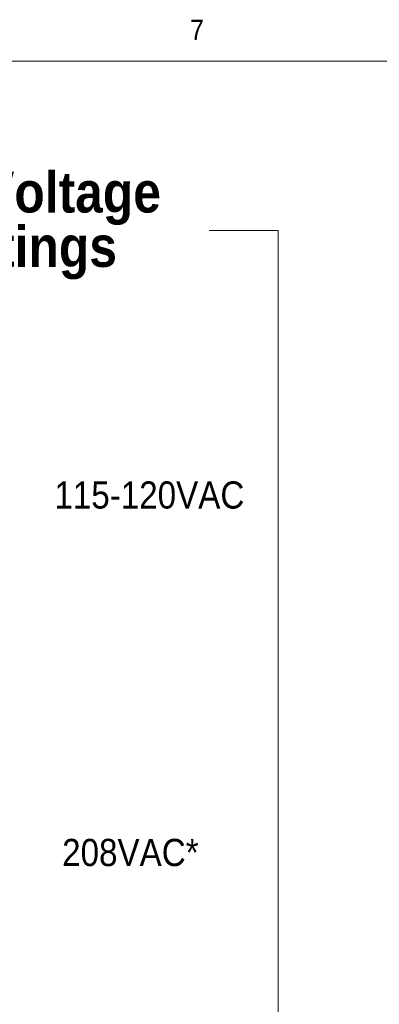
# Paper-space layout '5' of a CAD drawing. Header units: inches. Extents: x 1 to 109, y 1 to 85.
# Tile 6 of 26: x 18 to 26, y 62 to 84. Entities that reach past the tile are written whole.
import ezdxf

# ---------------------------------------------------------------- set-up
doc = ezdxf.new("R2010")
doc.units = ezdxf.units.IN
doc.header["$MEASUREMENT"] = 0
doc.layers.add('FORMAT', color=7, linetype='Continuous')
doc.styles.add('SLDTEXTSTYLE0', font='GOTHIC.TTF', dxfattribs={"width": 0.913})
doc.styles.add('SLDTEXTSTYLE1', font='GOTHICB.TTF', dxfattribs={"width": 0.913})

# ---------------------------------------------------------------- blocks, each defined once
blk = doc.blocks.new('SW_NOTE_25')
at = {"color": 0, "linetype": 'Continuous', "lineweight": 0, "ltscale": 5, "char_height": 0.9375, "attachment_point": 2, "style": 'SLDTEXTSTYLE1'}
for s, insert in [('Figure 1. - AC Input Voltage', (8.276, 1.198)), (' Select Jumper Settings', (8.281, -0.052))]:
    blk.add_mtext(s, dxfattribs=dict(at, insert=insert))

psp = doc.layouts.new('5')

# ---------------------------------------------------------------- linework, layer by layer
at = {"color": 7, "linetype": 'Continuous', "lineweight": 0, "ltscale": 5}
psp.add_line((23.941, 79.416), (22.353, 79.416), dxfattribs=at)
at = {"layer": 'FORMAT', "lineweight": 0, "ltscale": 5}
psp.add_line((2.614, 83.303), (107.614, 83.303), dxfattribs=at)
at = {"layer": 'FORMAT', "color": 7, "lineweight": 0, "ltscale": 5}
psp.add_line((23.941, 79.416), (23.941, 49.474), dxfattribs=at)

# ---------------------------------------------------------------- block references
at = {"color": 7, "linetype": 'Continuous', "lineweight": 0, "ltscale": 5}
psp.add_blockref('SW_NOTE_25', (5.466, 79.566), dxfattribs=at)

# ---------------------------------------------------------------- texts
at = {"color": 7, "linetype": 'Continuous', "lineweight": 0, "ltscale": 5, "char_height": 0.625, "attachment_point": 1, "style": 'SLDTEXTSTYLE0'}
for s, insert in [('115-120VAC', (18.795, 73.65)), ('208VAC*', (18.974, 65.436))]:
    psp.add_mtext(s, dxfattribs=dict(at, insert=insert))
at = {"layer": 'FORMAT', "color": 7, "ltscale": 5, "insert": (21.916, 84.257), "char_height": 0.469, "attachment_point": 1, "style": 'SLDTEXTSTYLE0'}
psp.add_mtext('7', dxfattribs=at)

doc.saveas('drawing.dxf')
